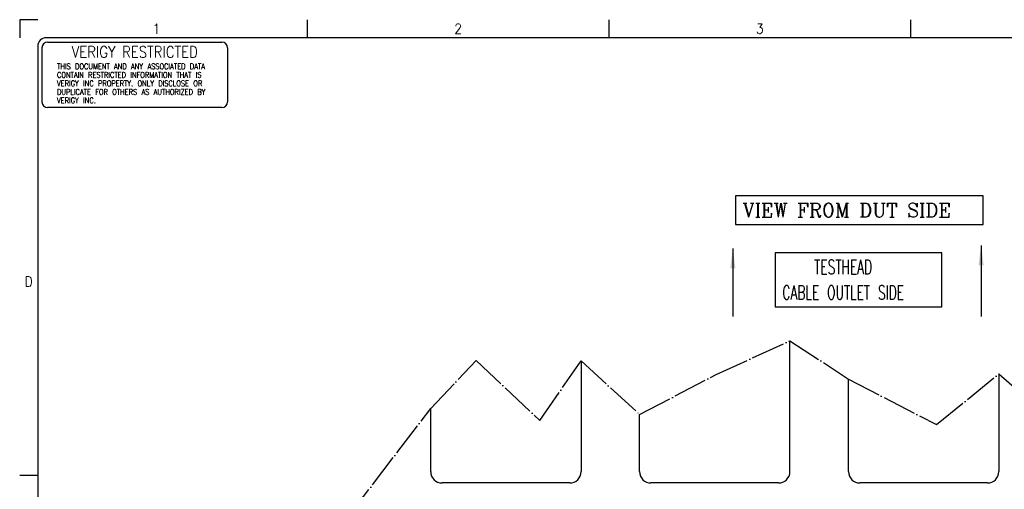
# Model space of a CAD drawing. Header units: inches. Extents: x 0 to 841, y 0 to 594.
# Tile 9 of 13: x 0 to 347, y 429 to 594. Entities that reach past the tile are written whole.
import ezdxf

# ---------------------------------------------------------------- set-up
doc = ezdxf.new("R2010")
doc.units = ezdxf.units.IN
doc.linetypes.add('DOT_CENTER', pattern=[14, 12, -1, 0, -1])
doc.layers.add('1', color=7, linetype='Continuous')
doc.styles.add('CONVERTER_11', font='txt.shx', dxfattribs={"width": 0.63})
doc.styles.add('CONVERTER_12', font='complex.shx', dxfattribs={"width": 0.973})
doc.styles.add('CONVERTER_14', font='txt.shx', dxfattribs={"width": 0.9})
doc.styles.add('CONVERTER_16', font='txt.shx', dxfattribs={"width": 0.81})
doc.styles.add('CONVERTER_17', font='complex.shx', dxfattribs={"width": 0.855})
doc.dimstyles.get("Standard").update_dxf_attribs({"dimtxt": 0.18, "dimasz": 0.18, "dimexe": 0.18, "dimexo": 0.0625, "dimgap": 0.09, "dimtad": 0, "dimtih": 1, "dimtoh": 1, "dimdec": 4, "dimzin": 0, "dimdsep": 46, "dimtxsty": 'Standard', "dimcen": 0.09, "dimadec": 0, "dimazin": 0, "dimtfac": 1, "dimtdec": 4, "dimtofl": 0, "dimtmove": 0, "dimatfit": 3, "dimfxl": 1, "dimtolj": 1, "dimtzin": 0, "dimarcsym": 0})

# ---------------------------------------------------------------- blocks, each defined once
blk = doc.blocks.new('TOP__1', base_point=(281.91, 352.75))
at = {"color": 1, "linetype": 'Continuous'}
for p, q in [((271.58, 434.83), (271.58, 480.95)), ((197.92, 473.81), (197.92, 434.83)), ((345.24, 469.23), (345.24, 434.83)), ((292.24, 459.39), (292.24, 467.39)), ((292.24, 434.83), (292.24, 459.39)), ((144.92, 434.83), (144.92, 457.02)), ((218.58, 434.83), (218.58, 454.99)), ((365.9, 434.83), (365.9, 451.42)), ((418.9, 450.92), (418.9, 434.83)), ((193.92, 430.83), (148.92, 430.83)), ((267.58, 430.83), (222.58, 430.83)), ((341.24, 430.83), (296.24, 430.83)), ((414.9, 430.83), (369.9, 430.83)), ((148.92, 216.55), (193.92, 216.55)), ((222.58, 216.55), (267.58, 216.55)), ((296.24, 216.55), (341.24, 216.55)), ((369.9, 216.55), (414.9, 216.55)), ((144.92, 184.78), (144.92, 212.55)), ((197.92, 212.55), (197.92, 181.22)), ((218.58, 193.94), (218.58, 212.55)), ((271.58, 212.55), (271.58, 193.94)), ((292.24, 176.42), (292.24, 212.55)), ((345.24, 212.55), (345.24, 173.59)), ((365.9, 189.87), (365.9, 212.55)), ((418.9, 212.55), (418.9, 188.97)), ((292.24, 175.62), (292.24, 176.42))]:
    blk.add_line(p, q, dxfattribs=at)
for centre, start, end in [((148.92, 434.83), 180, 270), ((193.92, 434.83), 270, 0), ((222.58, 434.83), 180, 270), ((267.58, 434.83), 270, 0), ((296.24, 434.83), 180, 270), ((341.24, 434.83), 270, 0), ((369.9, 434.83), 180, 270), ((414.9, 434.83), 270, 0), ((148.92, 212.55), 90, 180), ((193.92, 212.55), 0, 90), ((222.58, 212.55), 90, 180), ((267.58, 212.55), 0, 90), ((296.24, 212.55), 90, 180), ((341.24, 212.55), 0, 90), ((369.9, 212.55), 90, 180), ((414.9, 212.55), 0, 90)]:
    blk.add_arc(centre, 4, start, end, dxfattribs=at)
at = {"layer": '1', "color": 7, "linetype": 'Continuous'}
for p, q in [((338.99, 514.44), (338.99, 489.44)), ((251.45, 513.47), (251.45, 489.47))]:
    blk.add_line(p, q, dxfattribs=at)
at = {"layer": '1', "color": 1}
for points in [[(252.42, 531.92), (252.42, 521.92), (339.67, 521.92), (339.67, 531.92)], [(266.42, 511.92), (266.42, 492.92), (325.15, 492.92), (325.15, 511.92)]]:
    blk.add_lwpolyline(points, close=True, dxfattribs=at)
at = {"layer": '1', "color": 1, "style": 'CONVERTER_12', "width": 0.973}
blk.add_text('VIEW FROM DUT SIDE', height=5, dxfattribs=at).set_placement((254.92, 524.42))
at = {"layer": '1', "color": 1, "insert": (268.92, 495.42), "char_height": 5, "attachment_point": 7, "line_spacing_factor": 1.080432, "style": 'CONVERTER_11'}
blk.add_mtext('    TESTHEAD\\PCABLE OUTLET SIDE', dxfattribs=at)
blk = doc.blocks.new('Drawing_Grid_Zones__9', base_point=(6.35, 6.35))
at = {"layer": '1', "color": 4, "linetype": 'Continuous'}
for p, q in [((0, 594), (0, 587.65)), ((6.35, 594), (0, 594)), ((101.4125, 594), (101.4125, 587.65)), ((207.775, 594), (207.775, 587.65)), ((314.1375, 594), (314.1375, 587.65)), ((6.35, 433.525), (0, 433.525))]:
    blk.add_line(p, q, dxfattribs=at)
at = {"layer": '1', "color": 4, "char_height": 3.5, "attachment_point": 5, "line_spacing_factor": 1.080432, "style": 'CONVERTER_14'}
for s, insert in [('1', (48.23125, 590.825)), ('2', (154.59375, 590.825)), ('3', (260.95625, 590.825)), ('D', (3.175, 501.7875))]:
    blk.add_mtext(s, dxfattribs=dict(at, insert=insert))
blk = doc.blocks.new('Security_Stamp__10', base_point=(7.85, 586.15))
at = {"layer": '1', "color": 7, "linetype": 'Continuous'}
for p, q in [((7.85, 584.15), (7.85, 565.08)), ((9.85, 586.15), (71.32, 586.15)), ((73.32, 584.15), (73.32, 565.08)), ((71.32, 563.08), (9.85, 563.08))]:
    blk.add_line(p, q, dxfattribs=at)
for centre, start, end in [((9.85, 584.15), 90, 180), ((71.32, 584.15), 0, 90), ((9.85, 565.08), 180, 270), ((71.32, 565.08), 270, 0)]:
    blk.add_arc(centre, 2, start, end, dxfattribs=at)
at = {"color": 4}
for s, insert, char_height, attachment_point, line_spacing_factor, style in [('VERIGY RESTRICTED', (40.59, 582.64), 4, 5, 1.020408, 'CONVERTER_17'), ('THIS DOCUMENT AND ANY ASSOCIATED DATA\\PCONTAIN RESTRICTED INFORMATION THAT IS\\PVERIGY INC PROPERTY. ONLY DISCLOSE OR\\PDUPLICATE FOR OTHERS AS AUTHORIZED BY \\PVERIGY INC.', (13.16, 578.56), 2, 1, 0.90036, 'CONVERTER_16')]:
    blk.add_mtext(s, dxfattribs=dict(at, insert=insert, char_height=char_height, attachment_point=attachment_point, line_spacing_factor=line_spacing_factor, style=style))
blk = doc.blocks.new('A1_Size_Verigy_Frame__11', base_point=(6.35, 6.35))
at = {"layer": '1', "color": 7, "linetype": 'Continuous'}
for p, q in [((831.65, 587.65), (9.35, 587.65)), ((6.35, 584.65), (6.35, 9.35))]:
    blk.add_line(p, q, dxfattribs=at)
blk.add_arc((9.35, 584.65), 3, 90, 180, dxfattribs=at)
blk.add_blockref('Security_Stamp__10', (7.85, 586.15))
at = {"layer": '1'}
blk.add_blockref('Drawing_Grid_Zones__9', (6.35, 6.35), dxfattribs=at)
blk = doc.blocks.new('front1__3', base_point=(443.76, 352.75))
at = {"layer": '1', "color": 1, "linetype": 'DOT_CENTER'}
for p, q in [((245.58, 468.99), (271.58, 480.95)), ((271.58, 480.95), (292.24, 467.39)), ((144.92, 457.02), (160.92, 474.02)), ((160.92, 474.02), (183.41, 452.86)), ((183.41, 452.86), (197.92, 473.81)), ((197.92, 473.81), (218.58, 454.99)), ((218.58, 454.99), (245.58, 468.99)), ((323.24, 451.39), (345.24, 469.23)), ((345.24, 469.23), (365.9, 451.42)), ((292.24, 467.39), (323.24, 451.39)), ((115.86, 419.03), (144.92, 457.02))]:
    blk.add_line(p, q, dxfattribs=at)
at = {"layer": '1', "color": 7}
for points in [[(339.91, 507.44), (338.07, 507.44), (338.99, 514.44)], [(252.37, 506.47), (250.53, 506.47), (251.45, 513.47)]]:
    blk.add_solid(points, dxfattribs=at)
blk.add_blockref('TOP__1', (281.91, 352.75))
at = {"layer": '1', "color": 7, "linetype": 'Continuous', "has_arrowhead": 0}
for points in [[(338.99, 514.44), (338.99, 489.44)], [(251.45, 513.47), (251.45, 489.47)]]:
    blk.add_leader(points, dimstyle='Standard', dxfattribs=at)
blk = doc.blocks.new('2__4', base_point=(462.03, 323.82))
blk.add_blockref('front1__3', (443.76, 352.75))
blk = doc.blocks.new('rf_stiffener_assy__5', base_point=(462.03, 323.82))
at = {"layer": '1'}
blk.add_blockref('2__4', (462.03, 323.82), dxfattribs=at)
blk = doc.blocks.new('TOP__6', base_point=(444.49, 302.997))
blk.add_blockref('rf_stiffener_assy__5', (462.03, 323.824))
blk = doc.blocks.new('2__7', base_point=(444.49, 303))
blk.add_blockref('TOP__6', (444.49, 303))
blk = doc.blocks.new('N2494-90111-1__8', base_point=(444.49, 302.997))
at = {"layer": '1'}
blk.add_blockref('2__7', (444.49, 302.997), dxfattribs=at)

msp = doc.modelspace()

# ---------------------------------------------------------------- block references
for name, p in [('A1_Size_Verigy_Frame__11', (6.35, 6.35)), ('N2494-90111-1__8', (444.49, 303))]:
    msp.add_blockref(name, p)

doc.saveas('drawing.dxf')
